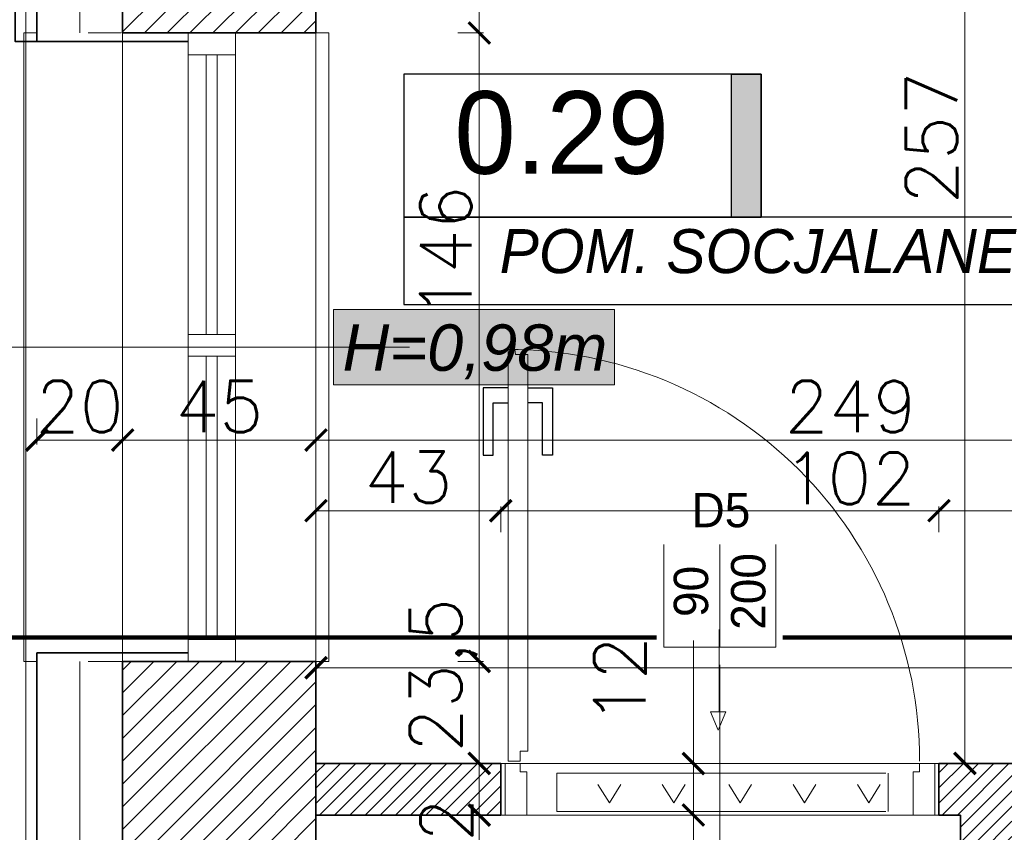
# Model space of a CAD drawing. Header units: millimetres. Extents: x -587 to 358276, y -26688 to 221215.
# Tile 142 of 256: x 8863 to 9092, y 11056 to 11245. Entities that reach past the tile are written whole.
import ezdxf
from ezdxf.lldxf.tags import DXFTag

# ---------------------------------------------------------------- set-up
doc = ezdxf.new("R2010")
doc.units = ezdxf.units.MM
doc.header["$MEASUREMENT"] = 0
for name, color, linetype, lineweight in [('_IS_EKO_kratki transferowe', 160, 'Continuous', 15), ('A_istniejące ściany', 7, 'Continuous', 35), ('A_izolacja', 5, 'Continuous', 9), ('A_l.przerywana', 250, 'ICAD_ISO03W100', 9), ('A_okna wymieniane', 5, 'Continuous', 15), ('A_opisy', 166, 'Continuous', 15), ('A_projektowane sciany', 5, 'Continuous', 35), ('l.przerywana', 104, 'ICAD_ISO03W100', 5), ('l.widokowa', 140, 'Continuous', 15), ('l.wypełnien', 253, 'Continuous', 5), ('Nowe_820-G Rysunki Obrazki_Nr_pióra__1', 7, 'Continuous', 13), ('wymiarowanie', 176, 'Continuous', 9)]:
    doc.layers.add(name, color=color, linetype=linetype, lineweight=lineweight)
for name, color, linetype in [('D-opis', 104, 'Continuous'), ('stolarka', 1, 'Continuous'), ('tabelki opis', 7, 'Continuous')]:
    doc.layers.add(name, color=color, linetype=linetype)
doc.styles.add('ARIALL', font='GOTHIC.TTF', dxfattribs={"height": 40})
doc.styles.add('styl2', font='simplex.shx')
doc.linetypes.add('BATTING', pattern='A,0.00254,-2.54,[134,ltypeshp.shx,S=2.54,R=0,X=-2.54,Y=0],-5.08,[134,ltypeshp.shx,S=2.54,R=180,X=2.54,Y=0],-2.54', length=10.16254)
tags = doc.linetypes.add('DASH', pattern=[15, 10, -5]).pattern_tags.tags
tags[6:7] = [DXFTag(74, 4), DXFTag(75, 0), DXFTag(340, '0'), DXFTag(46, 0.0), DXFTag(50, 0.0), DXFTag(44, 0.0), DXFTag(45, 0.0)]
tags[4:5] = [DXFTag(74, 4), DXFTag(75, 0), DXFTag(340, '0'), DXFTag(46, 0.0), DXFTag(50, 0.0), DXFTag(44, 0.0), DXFTag(45, 0.0)]
tags = doc.linetypes.add('ICAD_ISO03W100', pattern=[30, 12, -18]).pattern_tags.tags
tags[6:7] = [DXFTag(74, 4), DXFTag(75, 0), DXFTag(340, '0'), DXFTag(46, 1.0), DXFTag(50, 0.0), DXFTag(44, 0.0), DXFTag(45, 0.0)]
tags[4:5] = [DXFTag(74, 4), DXFTag(75, 0), DXFTag(340, '0'), DXFTag(46, 1.0), DXFTag(50, 0.0), DXFTag(44, 0.0), DXFTag(45, 0.0)]
doc.dimstyles.new('Skala 1-50', dxfattribs={"dimtxt": 12, "dimasz": 5, "dimexe": 1, "dimexo": 1, "dimgap": 1.5, "dimtad": 1, "dimdec": 1, "dimrnd": 0.5, "dimtxsty": 'styl2', "dimblk": 'ARCHTICK', "dimcen": 5, "dimadec": 0, "dimazin": 0, "dimtfac": 1, "dimtdec": 1, "dimtmove": 1, "dimatfit": 3, "dimldrblk": 'ARCHTICK', "dimfxl": 5, "dimfxlon": 1, "dimlwd": -1, "dimlwe": -1, "dimarcsym": 0})

# ---------------------------------------------------------------- blocks, each defined once
blk = doc.blocks.new('_ArchTick')
at = {"color": 0, "linetype": 'ByBlock', "const_width": 0.15}
blk.add_lwpolyline([(-0.5, -0.5), (0.5, 0.5)], dxfattribs=at)
blk = doc.blocks.new('*D3506')
at = {"layer": 'Defpoints', "color": 0}
for p in [(9235.19, 11094.66), (8932.19, 11073.39), (9235.19, 11056.74)]:
    blk.add_point(p, dxfattribs=at)
at = {"layer": 'wymiarowanie', "color": 0}
for p, q in [((8932.19, 11089.66), (8932.19, 11095.66)), ((8932.19, 11094.66), (9235.19, 11094.66)), ((9235.19, 11089.66), (9235.19, 11095.66))]:
    blk.add_line(p, q, dxfattribs=at)
at = {"layer": 'wymiarowanie', "color": 0, "xscale": 5, "yscale": 5, "zscale": 5, "rotation": 180}
blk.add_blockref('_ArchTick', (8932.19, 11094.66), dxfattribs=at)
at = {"layer": 'wymiarowanie', "color": 0, "xscale": 5, "yscale": 5, "zscale": 5}
blk.add_blockref('_ArchTick', (9235.19, 11094.66), dxfattribs=at)
at = {"layer": 'wymiarowanie', "color": 0, "insert": (9112.43, 11102.46), "char_height": 12, "attachment_point": 5, "style": 'styl2'}
blk.add_mtext('303', dxfattribs=at)
blk = doc.blocks.new('*D3536')
at = {"layer": 'Defpoints', "color": 0}
for p in [(9112.54, 11329.59), (9083.25, 11072.39), (9111.54, 11072.39)]:
    blk.add_point(p, dxfattribs=at)
at = {"layer": 'wymiarowanie', "color": 0}
for p, q in [((9088.25, 11329.59), (9082.25, 11329.59)), ((9083.25, 11329.59), (9083.25, 11072.39)), ((9088.25, 11072.39), (9082.25, 11072.39))]:
    blk.add_line(p, q, dxfattribs=at)
at = {"layer": 'wymiarowanie', "color": 0, "xscale": 5, "yscale": 5, "zscale": 5}
for p, rotation in [((9083.25, 11329.59), 90), ((9083.25, 11072.39), 270)]:
    blk.add_blockref('_ArchTick', p, dxfattribs=dict(at, rotation=rotation))
at = {"layer": 'wymiarowanie', "color": 0, "insert": (9075.45, 11217.93), "char_height": 12, "attachment_point": 5, "rotation": 90, "style": 'styl2'}
blk.add_mtext('257', dxfattribs=at)
blk = doc.blocks.new('*D3600')
at = {"layer": 'Defpoints', "color": 0}
for p in [(8618.8, 11260.37), (8867.19, 11260.37), (8877.19, 11240.37)]:
    blk.add_point(p, dxfattribs=at)
at = {"layer": 'wymiarowanie', "color": 0}
for p, q in [((8618.8, 11260.37), (8618.8, 11291.15)), ((8623.8, 11260.37), (8617.8, 11260.37)), ((8618.8, 11240.37), (8618.8, 11260.37)), ((8623.8, 11240.37), (8617.8, 11240.37))]:
    blk.add_line(p, q, dxfattribs=at)
at = {"layer": 'wymiarowanie', "color": 0, "xscale": 5, "yscale": 5, "zscale": 5}
for p, rotation in [((8618.8, 11260.37), 90), ((8618.8, 11240.37), 270)]:
    blk.add_blockref('_ArchTick', p, dxfattribs=dict(at, rotation=rotation))
at = {"layer": 'wymiarowanie', "color": 0, "insert": (8611, 11280.91), "char_height": 12, "attachment_point": 5, "rotation": 90, "style": 'styl2'}
blk.add_mtext('20', dxfattribs=at)
blk = doc.blocks.new('*D3601')
at = {"layer": 'Defpoints', "color": 0}
for p in [(8618.8, 11098.12), (8873.23, 11098.12), (8872.54, 10690.11)]:
    blk.add_point(p, dxfattribs=at)
at = {"layer": 'wymiarowanie', "color": 0}
for p, q in [((8623.8, 11098.12), (8617.8, 11098.12)), ((8618.8, 10690.11), (8618.8, 11098.12)), ((8623.8, 10690.11), (8617.8, 10690.11))]:
    blk.add_line(p, q, dxfattribs=at)
at = {"layer": 'wymiarowanie', "color": 0, "xscale": 5, "yscale": 5, "zscale": 5}
for p, rotation in [((8618.8, 11098.12), 90), ((8618.8, 10690.11), 270)]:
    blk.add_blockref('_ArchTick', p, dxfattribs=dict(at, rotation=rotation))
at = {"layer": 'wymiarowanie', "color": 0, "insert": (8611, 10894.12), "char_height": 12, "attachment_point": 5, "rotation": 90, "style": 'styl2'}
blk.add_mtext('408', dxfattribs=at)
blk = doc.blocks.new('*D3602')
at = {"layer": 'Defpoints', "color": 0}
for p in [(8618.8, 11240.37), (8872.63, 11240.37), (8873.23, 11098.12)]:
    blk.add_point(p, dxfattribs=at)
at = {"layer": 'wymiarowanie', "color": 0}
for p, q in [((8623.8, 11240.37), (8617.8, 11240.37)), ((8618.8, 11098.12), (8618.8, 11240.37)), ((8623.8, 11098.12), (8617.8, 11098.12))]:
    blk.add_line(p, q, dxfattribs=at)
at = {"layer": 'wymiarowanie', "color": 0, "xscale": 5, "yscale": 5, "zscale": 5}
for p, rotation in [((8618.8, 11240.37), 90), ((8618.8, 11098.12), 270)]:
    blk.add_blockref('_ArchTick', p, dxfattribs=dict(at, rotation=rotation))
at = {"layer": 'wymiarowanie', "color": 0, "insert": (8611.15, 11169.24), "char_height": 12, "attachment_point": 5, "rotation": 90, "style": 'styl2'}
blk.add_mtext('142', dxfattribs=at)
blk = doc.blocks.new('*D3781')
at = {"layer": 'Defpoints', "color": 0}
for p in [(9026.82, 11072.39), (9020.04, 11060.39), (9026.82, 11060.39)]:
    blk.add_point(p, dxfattribs=at)
at = {"layer": 'wymiarowanie', "color": 0}
for p, q in [((9020.04, 11072.39), (9020.04, 11101.02)), ((9025.04, 11072.39), (9019.04, 11072.39)), ((9020.04, 11072.39), (9020.04, 11060.39)), ((9025.04, 11060.39), (9019.04, 11060.39))]:
    blk.add_line(p, q, dxfattribs=at)
at = {"layer": 'wymiarowanie', "color": 0, "xscale": 5, "yscale": 5, "zscale": 5}
for p, rotation in [((9020.04, 11072.39), 90), ((9020.04, 11060.39), 270)]:
    blk.add_blockref('_ArchTick', p, dxfattribs=dict(at, rotation=rotation))
at = {"layer": 'wymiarowanie', "color": 0, "insert": (9002.91, 11091.76), "char_height": 12, "attachment_point": 5, "rotation": 90, "style": 'styl2'}
blk.add_mtext('12', dxfattribs=at)
blk = doc.blocks.new('*D3782')
at = {"layer": 'Defpoints', "color": 0}
for p in [(9039.21, 11060.39), (9020.04, 10952.59), (9039.21, 10952.59)]:
    blk.add_point(p, dxfattribs=at)
at = {"layer": 'wymiarowanie', "color": 0}
for p, q in [((9025.04, 11060.39), (9019.04, 11060.39)), ((9020.04, 11060.39), (9020.04, 10952.59)), ((9025.04, 10952.59), (9019.04, 10952.59))]:
    blk.add_line(p, q, dxfattribs=at)
at = {"layer": 'wymiarowanie', "color": 0, "xscale": 5, "yscale": 5, "zscale": 5}
for p, rotation in [((9020.04, 11060.39), 90), ((9020.04, 10952.59), 270)]:
    blk.add_blockref('_ArchTick', p, dxfattribs=dict(at, rotation=rotation))
at = {"layer": 'wymiarowanie', "color": 0, "insert": (9012.24, 11006.49), "char_height": 12, "attachment_point": 5, "rotation": 90, "style": 'styl2'}
blk.add_mtext('108', dxfattribs=at)
blk = doc.blocks.new('*D3841')
at = {"layer": 'Defpoints', "color": 0}
for p in [(8887.19, 11210.27), (8867.19, 11208.27), (8887.19, 11147.64)]:
    blk.add_point(p, dxfattribs=at)
at = {"layer": 'wymiarowanie', "color": 0}
for p, q in [((8867.19, 11152.64), (8867.19, 11146.64)), ((8887.19, 11152.64), (8887.19, 11146.64)), ((8867.19, 11147.64), (8887.19, 11147.64))]:
    blk.add_line(p, q, dxfattribs=at)
at = {"layer": 'wymiarowanie', "color": 0, "xscale": 5, "yscale": 5, "zscale": 5, "rotation": 180}
blk.add_blockref('_ArchTick', (8867.19, 11147.64), dxfattribs=at)
at = {"layer": 'wymiarowanie', "color": 0, "xscale": 5, "yscale": 5, "zscale": 5}
blk.add_blockref('_ArchTick', (8887.19, 11147.64), dxfattribs=at)
at = {"layer": 'wymiarowanie', "color": 0, "insert": (8877.19, 11155.44), "char_height": 12, "attachment_point": 5, "style": 'styl2'}
blk.add_mtext('20', dxfattribs=at)
blk = doc.blocks.new('*D3842')
at = {"layer": 'Defpoints', "color": 0}
for p in [(8887.19, 11210.27), (8932.19, 11210.27), (8932.19, 11147.64)]:
    blk.add_point(p, dxfattribs=at)
at = {"layer": 'wymiarowanie', "color": 0}
for p, q in [((8887.19, 11152.64), (8887.19, 11146.64)), ((8932.19, 11152.64), (8932.19, 11146.64)), ((8887.19, 11147.64), (8932.19, 11147.64))]:
    blk.add_line(p, q, dxfattribs=at)
at = {"layer": 'wymiarowanie', "color": 0, "xscale": 5, "yscale": 5, "zscale": 5, "rotation": 180}
blk.add_blockref('_ArchTick', (8887.19, 11147.64), dxfattribs=at)
at = {"layer": 'wymiarowanie', "color": 0, "xscale": 5, "yscale": 5, "zscale": 5}
blk.add_blockref('_ArchTick', (8932.19, 11147.64), dxfattribs=at)
at = {"layer": 'wymiarowanie', "color": 0, "insert": (8909.69, 11155.44), "char_height": 12, "attachment_point": 5, "style": 'styl2'}
blk.add_mtext('45', dxfattribs=at)
blk = doc.blocks.new('*D3843')
at = {"layer": 'Defpoints', "color": 0}
for p in [(8932.19, 11210.27), (9181.19, 11165.49), (9181.19, 11147.64)]:
    blk.add_point(p, dxfattribs=at)
at = {"layer": 'wymiarowanie', "color": 0}
for p, q in [((8932.19, 11152.64), (8932.19, 11146.64)), ((9181.19, 11152.64), (9181.19, 11146.64)), ((8932.19, 11147.64), (9181.19, 11147.64))]:
    blk.add_line(p, q, dxfattribs=at)
at = {"layer": 'wymiarowanie', "color": 0, "xscale": 5, "yscale": 5, "zscale": 5, "rotation": 180}
blk.add_blockref('_ArchTick', (8932.19, 11147.64), dxfattribs=at)
at = {"layer": 'wymiarowanie', "color": 0, "xscale": 5, "yscale": 5, "zscale": 5}
blk.add_blockref('_ArchTick', (9181.19, 11147.64), dxfattribs=at)
at = {"layer": 'wymiarowanie', "color": 0, "insert": (9056.69, 11155.44), "char_height": 12, "attachment_point": 5, "style": 'styl2'}
blk.add_mtext('249', dxfattribs=at)
blk = doc.blocks.new('*D3853')
at = {"layer": 'Defpoints', "color": 0}
for p in [(8975.19, 11131.21), (8932.19, 11072.39), (8975.19, 11072.39)]:
    blk.add_point(p, dxfattribs=at)
at = {"layer": 'wymiarowanie', "color": 0}
for p, q in [((8932.19, 11126.21), (8932.19, 11132.21)), ((8932.19, 11131.21), (8975.19, 11131.21)), ((8975.19, 11126.21), (8975.19, 11132.21))]:
    blk.add_line(p, q, dxfattribs=at)
at = {"layer": 'wymiarowanie', "color": 0, "xscale": 5, "yscale": 5, "zscale": 5, "rotation": 180}
blk.add_blockref('_ArchTick', (8932.19, 11131.21), dxfattribs=at)
at = {"layer": 'wymiarowanie', "color": 0, "xscale": 5, "yscale": 5, "zscale": 5}
blk.add_blockref('_ArchTick', (8975.19, 11131.21), dxfattribs=at)
at = {"layer": 'wymiarowanie', "color": 0, "insert": (8953.69, 11139.01), "char_height": 12, "attachment_point": 5, "style": 'styl2'}
blk.add_mtext('43', dxfattribs=at)
blk = doc.blocks.new('*D3854')
at = {"layer": 'Defpoints', "color": 0}
for p in [(9077.19, 11131.21), (8975.19, 11072.39), (9077.19, 11072.39)]:
    blk.add_point(p, dxfattribs=at)
at = {"layer": 'wymiarowanie', "color": 0}
for p, q in [((8975.19, 11126.21), (8975.19, 11132.21)), ((8975.19, 11131.21), (9077.19, 11131.21)), ((9077.19, 11126.21), (9077.19, 11132.21))]:
    blk.add_line(p, q, dxfattribs=at)
at = {"layer": 'wymiarowanie', "color": 0, "xscale": 5, "yscale": 5, "zscale": 5, "rotation": 180}
blk.add_blockref('_ArchTick', (8975.19, 11131.21), dxfattribs=at)
at = {"layer": 'wymiarowanie', "color": 0, "xscale": 5, "yscale": 5, "zscale": 5}
blk.add_blockref('_ArchTick', (9077.19, 11131.21), dxfattribs=at)
at = {"layer": 'wymiarowanie', "color": 0, "insert": (9056.36, 11138.73), "char_height": 12, "attachment_point": 5, "style": 'styl2'}
blk.add_mtext('102', dxfattribs=at)
blk = doc.blocks.new('*D3855')
at = {"layer": 'Defpoints', "color": 0}
for p in [(9235.19, 11131.21), (9077.19, 11072.39), (9235.19, 11072.39)]:
    blk.add_point(p, dxfattribs=at)
at = {"layer": 'wymiarowanie', "color": 0}
for p, q in [((9077.19, 11126.21), (9077.19, 11132.21)), ((9077.19, 11131.21), (9235.19, 11131.21)), ((9235.19, 11126.21), (9235.19, 11132.21))]:
    blk.add_line(p, q, dxfattribs=at)
at = {"layer": 'wymiarowanie', "color": 0, "xscale": 5, "yscale": 5, "zscale": 5, "rotation": 180}
blk.add_blockref('_ArchTick', (9077.19, 11131.21), dxfattribs=at)
at = {"layer": 'wymiarowanie', "color": 0, "xscale": 5, "yscale": 5, "zscale": 5}
blk.add_blockref('_ArchTick', (9235.19, 11131.21), dxfattribs=at)
at = {"layer": 'wymiarowanie', "color": 0, "insert": (9156.19, 11139.01), "char_height": 12, "attachment_point": 5, "style": 'styl2'}
blk.add_mtext('158', dxfattribs=at)
blk = doc.blocks.new('*D4012')
at = {"layer": 'Defpoints', "color": 0}
for p in [(8932.19, 11329.59), (8932.19, 11242.37), (8970.2, 11242.37)]:
    blk.add_point(p, dxfattribs=at)
at = {"layer": 'wymiarowanie', "color": 0}
for p, q in [((8965.2, 11329.59), (8971.2, 11329.59)), ((8970.2, 11329.59), (8970.2, 11242.37)), ((8965.2, 11242.37), (8971.2, 11242.37))]:
    blk.add_line(p, q, dxfattribs=at)
at = {"layer": 'wymiarowanie', "color": 0, "xscale": 5, "yscale": 5, "zscale": 5}
for p, rotation in [((8970.2, 11329.59), 90), ((8970.2, 11242.37), 270)]:
    blk.add_blockref('_ArchTick', p, dxfattribs=dict(at, rotation=rotation))
at = {"layer": 'wymiarowanie', "color": 0, "insert": (8962.4, 11285.98), "char_height": 12, "attachment_point": 5, "rotation": 90, "style": 'styl2'}
blk.add_mtext('87', dxfattribs=at)
blk = doc.blocks.new('*D4013')
at = {"layer": 'Defpoints', "color": 0}
for p in [(8932.19, 11242.37), (8932.19, 11096.12), (8970.2, 11096.12)]:
    blk.add_point(p, dxfattribs=at)
at = {"layer": 'wymiarowanie', "color": 0}
for p, q in [((8965.2, 11242.37), (8971.2, 11242.37)), ((8970.2, 11242.37), (8970.2, 11096.12)), ((8965.2, 11096.12), (8971.2, 11096.12))]:
    blk.add_line(p, q, dxfattribs=at)
at = {"layer": 'wymiarowanie', "color": 0, "xscale": 5, "yscale": 5, "zscale": 5}
for p, rotation in [((8970.2, 11242.37), 90), ((8970.2, 11096.12), 270)]:
    blk.add_blockref('_ArchTick', p, dxfattribs=dict(at, rotation=rotation))
at = {"layer": 'wymiarowanie', "color": 0, "insert": (8962.4, 11191.45), "char_height": 12, "attachment_point": 5, "rotation": 90, "style": 'styl2'}
blk.add_mtext('146', dxfattribs=at)
blk = doc.blocks.new('*D4014')
at = {"layer": 'Defpoints', "color": 0}
for p in [(8932.19, 11096.12), (8953.69, 11072.39), (8970.2, 11072.39)]:
    blk.add_point(p, dxfattribs=at)
at = {"layer": 'wymiarowanie', "color": 0}
for p, q in [((8965.2, 11096.12), (8971.2, 11096.12)), ((8970.2, 11096.12), (8970.2, 11072.39)), ((8965.2, 11072.39), (8971.2, 11072.39))]:
    blk.add_line(p, q, dxfattribs=at)
at = {"layer": 'wymiarowanie', "color": 0, "xscale": 5, "yscale": 5, "zscale": 5}
for p, rotation in [((8970.2, 11096.12), 90), ((8970.2, 11072.39), 270)]:
    blk.add_blockref('_ArchTick', p, dxfattribs=dict(at, rotation=rotation))
at = {"layer": 'wymiarowanie', "color": 0, "insert": (8961.85, 11092.95), "char_height": 12, "attachment_point": 5, "rotation": 90, "style": 'styl2'}
blk.add_mtext('23,5', dxfattribs=at)
blk = doc.blocks.new('*D4015')
at = {"layer": 'Defpoints', "color": 0}
for p in [(8953.69, 11072.39), (8948.63, 11060.39), (8970.2, 11060.39)]:
    blk.add_point(p, dxfattribs=at)
at = {"layer": 'wymiarowanie', "color": 0}
for p, q in [((8965.2, 11072.39), (8971.2, 11072.39)), ((8970.2, 11072.39), (8970.2, 11060.39)), ((8965.2, 11060.39), (8971.2, 11060.39))]:
    blk.add_line(p, q, dxfattribs=at)
at = {"layer": 'wymiarowanie', "color": 0, "xscale": 5, "yscale": 5, "zscale": 5}
for p, rotation in [((8970.2, 11072.39), 90), ((8970.2, 11060.39), 270)]:
    blk.add_blockref('_ArchTick', p, dxfattribs=dict(at, rotation=rotation))
at = {"layer": 'wymiarowanie', "color": 0, "insert": (8962.55, 11054.11), "char_height": 12, "attachment_point": 5, "rotation": 90, "style": 'styl2'}
blk.add_mtext('12', dxfattribs=at)
blk = doc.blocks.new('*D4016')
at = {"layer": 'Defpoints', "color": 0}
for p in [(8948.63, 11060.39), (8949.01, 10952.59), (8970.2, 10952.59)]:
    blk.add_point(p, dxfattribs=at)
at = {"layer": 'wymiarowanie', "color": 0}
for p, q in [((8965.2, 11060.39), (8971.2, 11060.39)), ((8970.2, 11060.39), (8970.2, 10952.59)), ((8965.2, 10952.59), (8971.2, 10952.59))]:
    blk.add_line(p, q, dxfattribs=at)
at = {"layer": 'wymiarowanie', "color": 0, "xscale": 5, "yscale": 5, "zscale": 5}
for p, rotation in [((8970.2, 11060.39), 90), ((8970.2, 10952.59), 270)]:
    blk.add_blockref('_ArchTick', p, dxfattribs=dict(at, rotation=rotation))
at = {"layer": 'wymiarowanie', "color": 0, "insert": (8962.4, 11006.49), "char_height": 12, "attachment_point": 5, "rotation": 90, "style": 'styl2'}
blk.add_mtext('108', dxfattribs=at)
blk = doc.blocks.new('kratki nawiewne')
at = {"layer": '_IS_EKO_kratki transferowe', "color": 252}
for p, q in [((9281.01, 11206.53), (9281.01, 11197.62)), ((9281.01, 11206.53), (9281.01, 11197.62)), ((9358.09, 11206.51), (9281.51, 11206.51)), ((9358.09, 11197.61), (9358.09, 11206.51)), ((9281.51, 11197.61), (9358.09, 11197.61)), ((9281.51, 11197.61), (9358.09, 11197.61)), ((9318.82, 11183.33), (9320.6, 11187.6)), ((9318.82, 11183.33), (9320.6, 11187.6)), ((9322.38, 11183.33), (9320.6, 11187.6)), ((9322.38, 11183.33), (9320.6, 11187.6)), ((9318.82, 11183.33), (9322.38, 11183.33)), ((9318.82, 11183.33), (9322.38, 11183.33)), ((9320.35, 11175.71), (9320.35, 11183.33)), ((9320.35, 11164.15), (9320.35, 11183.33))]:
    blk.add_line(p, q, dxfattribs=at)
at = {"layer": '_IS_EKO_kratki transferowe', "color": 252, "lineweight": 15}
for p, q in [((9285.5, 11204.53), (9282.84, 11200.22)), ((9285.5, 11204.53), (9282.84, 11200.22)), ((9285.5, 11204.53), (9288.16, 11200.22)), ((9285.5, 11204.53), (9288.16, 11200.22)), ((9300.47, 11204.53), (9297.81, 11200.22)), ((9300.47, 11204.53), (9297.81, 11200.22)), ((9300.47, 11204.53), (9303.13, 11200.22)), ((9300.47, 11204.53), (9303.13, 11200.22)), ((9315.44, 11204.53), (9312.78, 11200.22)), ((9315.44, 11204.53), (9312.78, 11200.22)), ((9315.44, 11204.53), (9318.11, 11200.22)), ((9315.44, 11204.53), (9318.11, 11200.22)), ((9330.91, 11204.51), (9328.25, 11200.2)), ((9330.91, 11204.51), (9328.25, 11200.2)), ((9330.91, 11204.51), (9333.57, 11200.2)), ((9330.91, 11204.51), (9333.57, 11200.2)), ((9345.89, 11204.51), (9343.22, 11200.2)), ((9345.89, 11204.51), (9343.22, 11200.2)), ((9345.89, 11204.51), (9348.55, 11200.2)), ((9345.89, 11204.51), (9348.55, 11200.2))]:
    blk.add_line(p, q, dxfattribs=at)

msp = doc.modelspace()

# ---------------------------------------------------------------- hatches: boundary and pattern name
at = {"layer": 'A_opisy', "ltscale": 0.3, "true_color": 0xffffff}
msp.add_hatch(color=7, dxfattribs=at).paths.add_polyline_path([(8936.24, 11178.01), (9001.7, 11178.01), (9001.7, 11160.48), (8936.24, 11160.48)])
msp.add_hatch(color=7, dxfattribs=at).paths.add_polyline_path([(8936.24, 11178.01), (9001.7, 11178.01), (9001.7, 11160.48), (8936.24, 11160.48)])
msp.add_hatch(color=7, dxfattribs=at).paths.add_polyline_path([(8936.24, 11178.01), (9001.7, 11178.01), (9001.7, 11160.48), (8936.24, 11160.48)])
msp.add_hatch(color=7, dxfattribs=at).paths.add_polyline_path([(8936.24, 11178.01), (9001.7, 11178.01), (9001.7, 11160.48), (8936.24, 11160.48)])
at = {"layer": 'l.wypełnien'}
h = msp.add_hatch(dxfattribs=at)
h.set_pattern_fill('ANSI31', color=256, scale=30, style=0)
h.set_pattern_definition([(45, (0, 6.0705), (-2.6516504, 2.6516504), [])])
edge = h.paths.add_edge_path()
edge.add_line((8932.19, 10926.77), (8932.19, 10984.74))
edge.add_line((8932.19, 10984.74), (8932.19, 11029.24))
edge.add_line((8932.19, 11029.24), (8932.19, 11092.62))
edge.add_line((8932.19, 11092.62), (8932.19, 11096.12))
edge.add_line((8932.19, 11096.12), (8887.19, 11096.12))
edge.add_line((8887.19, 11096.12), (8887.19, 10926.77))
edge.add_line((8887.19, 10926.77), (8932.19, 10926.77))
h.paths.add_polyline_path([(9644.52, 11101.7), (9645.19, 11101.7), (9645.19, 11328.39), (9879.19, 11328.39), (9879.19, 11240.39), (9924.19, 11240.39), (9924.19, 11374.77), (9592.09, 11374.77), (9506.19, 11374.77), (9506.19, 11329.59), (9604.19, 11329.59), (9604.19, 11101.7)])
h.paths.add_polyline_path([(8887.19, 10692.11), (8932.19, 10692.11), (8932.19, 10800.59), (9246.19, 10800.59), (9246.19, 10839.59), (9259.19, 10839.59), (9259.19, 10913.09), (9235.19, 10913.09), (9235.19, 10839.59), (8932.19, 10839.59), (8932.19, 10926.77), (8887.19, 10926.77)])
h.paths.add_polyline_path([(8975.77, 11329.59), (9235.19, 11329.59), (9259.19, 11329.59), (9360.94, 11329.59), (9360.94, 11374.77), (8975.77, 11374.77)])
h.paths.add_polyline_path([(8887.19, 11374.77), (8887.19, 11242.37), (8907.93, 11242.37), (8932.19, 11242.37), (8932.19, 11329.59), (8975.77, 11329.59), (8975.77, 11374.77)])
h.paths.add_polyline_path([(9604.19, 11101.7), (9644.52, 11101.7), (9644.52, 11096.13), (9645.19, 11096.13), (9645.19, 11011.5), (9612.19, 11011.5), (9612.19, 11024.5), (9604.19, 11024.5)])
h.paths.add_polyline_path([(9924.19, 11101.7), (9924.19, 11164.96), (9879.19, 11164.96), (9879.19, 11101.7)])
h.paths.add_polyline_path([(9246.19, 10839.59), (9246.19, 10800.59), (9266.19, 10800.59), (9266.19, 10839.59)])
h.paths.add_polyline_path([(9879.19, 11084.56), (9924.19, 11084.66), (9924.19, 11101.7), (9879.19, 11101.7)])
h.paths.add_polyline_path([(9259.19, 10913.09), (9259.19, 10933.09), (9250.18, 10933.09), (9235.19, 10933.09), (9235.19, 10913.09)])
h.paths.add_polyline_path([(9235.19, 11078.39), (9235.19, 11058.39), (9259.19, 11058.39), (9259.19, 11078.39)])
h.paths.add_polyline_path([(9235.19, 11035.09), (9250.18, 11035.09), (9259.19, 11035.09), (9259.19, 11041.22), (9259.19, 11055.09), (9235.19, 11055.09)])
h.paths.add_polyline_path([(9235.19, 11329.59), (9235.19, 11309.59), (9259.19, 11309.59), (9259.19, 11329.59)])
h.paths.add_polyline_path([(9235.19, 11192.99), (9259.19, 11192.99), (9259.19, 11192.99), (9259.19, 11197.59), (9259.19, 11205.59), (9259.19, 11205.59), (9235.19, 11205.59), (9235.19, 11197.59)])
h.paths.add_polyline_path([(9235.19, 11180.39), (9247.19, 11180.39), (9259.19, 11180.39), (9259.19, 11180.39), (9259.19, 11192.99), (9259.19, 11192.99), (9235.19, 11192.99), (9235.19, 11180.39)])
h.paths.add_polyline_path([(9259.19, 11055.09), (9259.19, 11057.99), (9259.19, 11058.39), (9235.19, 11058.39), (9235.19, 11055.09), (9259.19, 11055.09)])
h = msp.add_hatch(dxfattribs=at)
h.set_pattern_fill('ANSI31', color=5, scale=20, style=0)
h.set_pattern_definition([(45, (0, 6.0705), (-1.76776695, 1.76776695), [])])
h.paths.add_polyline_path([(9094.19, 10839.59), (9094.19, 11060.39), (9235.19, 11060.39), (9235.19, 11072.39), (9077.19, 11072.39), (9077.19, 11060.39), (9082.19, 11060.39), (9082.19, 10952.59), (9077.19, 10952.59), (9077.19, 10944.59), (9082.19, 10944.59), (9082.19, 10839.59), (9094.19, 10839.59)])
h.paths.add_polyline_path([(9384.19, 10964.59), (9451.64, 10964.59), (9451.64, 10972.59), (9392.19, 10972.59), (9392.19, 11087.59), (9604.19, 11087.59), (9604.19, 11095.59), (9392.19, 11095.59), (9392.19, 11100.59), (9384.19, 11100.59)])
h.paths.add_polyline_path([(9612.19, 11011.5), (9645.19, 11011.5), (9645.19, 10996.39), (9645.19, 10984.39), (9645.19, 10957.39), (9604.19, 10957.39), (9604.19, 10964.59), (9543.64, 10964.59), (9543.64, 10972.59), (9604.19, 10972.59), (9604.19, 11024.5), (9612.19, 11024.5)])
h.paths.add_polyline_path([(8932.19, 11060.39), (8975.19, 11060.39), (8975.19, 11072.39), (8932.19, 11072.39)])
h.paths.add_polyline_path([(8932.19, 10944.59), (8985.19, 10944.59), (8985.19, 10952.59), (8932.19, 10952.59)])
at = {"layer": 'tabelki opis'}
msp.add_hatch(color=252, dxfattribs=at).paths.add_polyline_path([(9035.83, 11199.48), (9035.83, 11232.75), (9028.87, 11232.75), (9028.87, 11199.48)])

# ---------------------------------------------------------------- linework, layer by layer
at = {"color": 1}
msp.add_lwpolyline([(8896.61, 11101.7), (8796.61, 11101.7)], dxfattribs=at)
at = {"color": 5, "lineweight": 9}
for points in [[(8981.24, 11070.41), (8979.72, 11070.41), (8979.72, 11072.39), (8976.19, 11072.39), (8976.19, 11060.39), (8981.24, 11060.39), (8981.24, 11070.41)], [(9071.19, 11070.41), (9072.7, 11070.41), (9072.7, 11072.39), (9076.24, 11072.39), (9076.24, 11060.39), (9071.19, 11060.39), (9071.19, 11070.41)]]:
    msp.add_lwpolyline(points, dxfattribs=at)
at = {"layer": 'A_istniejące ściany', "color": 7}
for points in [[(8887.19, 11374.77), (8887.19, 11242.37)], [(8932.19, 11329.59), (8932.19, 11242.37)], [(8887.19, 11242.37), (8907.93, 11242.37), (8932.19, 11242.37)], [(8913.43, 11242.37), (8932.19, 11242.37)], [(8932.19, 11096.12), (8887.19, 11096.12)], [(8887.19, 11096.12), (8887.19, 10692.11)], [(8913.43, 11096.12), (8932.19, 11096.12)], [(8932.19, 10839.59), (8932.19, 11096.12)]]:
    msp.add_lwpolyline(points, dxfattribs=at)
at = {"layer": 'A_istniejące ściany', "color": 5}
msp.add_lwpolyline([(9082.19, 10952.59), (9082.19, 11060.39)], dxfattribs=at)
at = {"layer": 'A_izolacja', "lineweight": 35}
for p, q in [((8902.43, 11240.37), (8867.19, 11240.37)), ((8902.43, 11098.12), (8867.19, 11098.12))]:
    msp.add_line(p, q, dxfattribs=at)
for points in [[(9510.08, 11394.77), (8867.19, 11394.77), (8867.19, 11240.37)], [(8867.19, 11260.37), (8865.19, 11260.37), (8862.19, 11260.37), (8862.19, 11240.37), (8867.19, 11240.37)], [(8867.19, 11098.12), (8867.19, 10690.11)]]:
    msp.add_lwpolyline(points, dxfattribs=at)
at = {"layer": 'A_izolacja', "linetype": 'BATTING'}
for points in [[(9924.19, 11384.77), (8877.19, 11384.77), (8877.19, 11242.37)], [(8877.19, 11096.12), (8877.19, 10690.11)]]:
    msp.add_lwpolyline(points, dxfattribs=at)
at = {"layer": 'A_izolacja'}
msp.add_lwpolyline([(8879.2, 11242.37), (8886.82, 11242.37)], dxfattribs=at)
at = {"layer": 'A_l.przerywana', "color": 7, "lineweight": 13, "ltscale": 0.3}
for points in [[(8887.19, 11092.62), (8887.19, 11245.87)], [(8932.19, 11245.87), (8932.19, 11092.62)]]:
    msp.add_lwpolyline(points, dxfattribs=at)
at = {"layer": 'A_l.przerywana', "color": 5, "ltscale": 0.3}
for points in [[(8975.19, 11072.39), (8975.19, 11060.39)], [(9077.19, 11060.39), (9077.19, 11072.39)]]:
    msp.add_lwpolyline(points, dxfattribs=at)
at = {"layer": 'A_okna wymieniane', "linetype": 'Continuous', "lineweight": 15}
for points in [[(8902.43, 11242.37), (8902.43, 11237.29)], [(8913.43, 11237.29), (8913.43, 11242.37)], [(8902.43, 11237.29), (8913.43, 11237.29)], [(8906.66, 11237.29), (8906.66, 11172.21)], [(8909.2, 11237.29), (8906.66, 11237.29)], [(8909.2, 11172.21), (8909.2, 11237.29)], [(8902.43, 11172.21), (8902.43, 11167.13)], [(8913.43, 11172.21), (8902.43, 11172.21)], [(8906.66, 11172.21), (8909.2, 11172.21)], [(8913.43, 11167.13), (8913.43, 11172.21)], [(8902.43, 11167.13), (8913.43, 11167.13)], [(8906.66, 11167.13), (8906.66, 11101.2)], [(8909.2, 11167.13), (8906.66, 11167.13)], [(8909.2, 11101.2), (8909.2, 11167.13)], [(8902.43, 11101.2), (8902.43, 11096.12)], [(8913.43, 11101.2), (8902.43, 11101.2)], [(8906.66, 11101.2), (8909.2, 11101.2)], [(8913.43, 11096.12), (8913.43, 11101.2)], [(8902.43, 11096.12), (8913.43, 11096.12)]]:
    msp.add_lwpolyline(points, dxfattribs=at)
at = {"layer": 'A_okna wymieniane'}
msp.add_lwpolyline([(8913.43, 11242.37), (8907.93, 11242.37), (8902.43, 11242.37)], dxfattribs=at)
at = {"layer": 'A_okna wymieniane', "linetype": 'Continuous', "lineweight": 13}
for points in [[(8902.43, 11172.21), (8902.43, 11240.79)], [(8913.43, 11240.79), (8913.43, 11172.21)], [(8902.43, 11097.7), (8902.43, 11167.13)], [(8913.43, 11167.13), (8913.43, 11097.7)]]:
    msp.add_lwpolyline(points, dxfattribs=at)
at = {"layer": 'A_opisy'}
for p, q in [((8820.45, 11169.24), (8953.92, 11169.24)), ((9026.19, 11044.42), (9026.19, 11099.42))]:
    msp.add_line(p, q, dxfattribs=at)
at = {"layer": 'A_opisy', "ltscale": 0.3}
msp.add_lwpolyline([(8936.24, 11178.01), (9001.7, 11178.01), (9001.7, 11160.48), (8936.24, 11160.48)], close=True, dxfattribs=at)
msp.add_lwpolyline([(8936.24, 11178.01), (9001.7, 11178.01), (9001.7, 11160.48), (8936.24, 11160.48)], close=True, dxfattribs=at)
msp.add_lwpolyline([(8936.24, 11178.01), (9001.7, 11178.01), (9001.7, 11160.48), (8936.24, 11160.48)], close=True, dxfattribs=at)
msp.add_lwpolyline([(8936.24, 11178.01), (9001.7, 11178.01), (9001.7, 11160.48), (8936.24, 11160.48)], close=True, dxfattribs=at)
at = {"layer": 'A_projektowane sciany', "color": 5}
for p, q in [((8932.19, 11072.39), (8975.19, 11072.39)), ((8975.19, 11072.39), (8975.19, 11060.39)), ((9235.19, 11072.39), (9077.19, 11072.39)), ((9077.19, 11072.39), (9077.19, 11060.39)), ((8932.19, 11060.39), (8975.19, 11060.39)), ((9077.19, 11060.39), (9082.19, 11060.39))]:
    msp.add_line(p, q, dxfattribs=at)
at = {"layer": 'D-opis', "color": 1, "linetype": 'DASH', "lineweight": 0, "ltscale": 2.5, "const_width": 1}
msp.add_lwpolyline([(10251.78, 11101.7), (8796.61, 11101.7)], dxfattribs=at)
at = {"layer": 'l.przerywana', "color": 5, "ltscale": 0.3}
for points in [[(9077.19, 11072.39), (8975.19, 11072.39)], [(9077.19, 11060.39), (8975.19, 11060.39)]]:
    msp.add_lwpolyline(points, dxfattribs=at)
at = {"layer": 'l.widokowa', "color": 7}
for points in [[(8867.19, 11242.37), (8864.19, 11242.37), (8864.19, 11096.12), (8867.19, 11096.12)], [(8932.19, 11242.37), (8935.19, 11242.37), (8935.19, 11096.12), (8932.19, 11096.12)]]:
    msp.add_lwpolyline(points, dxfattribs=at)
at = {"layer": 'Nowe_820-G Rysunki Obrazki_Nr_pióra__1', "color": 7, "linetype": 'Continuous', "lineweight": 13}
msp.add_lwpolyline([(8879.2, 11096.12), (8894.44, 11096.12)], dxfattribs=at)
at = {"layer": 'stolarka', "color": 5, "lineweight": 9}
msp.add_lwpolyline([(8979.72, 11072.96), (8976.94, 11072.96), (8976.94, 11168.73), (8978.44, 11168.72), (8978.62, 11167.57), (8981.46, 11167.57), (8981.46, 11075.26), (8979.72, 11075.26), (8979.72, 11072.96)], dxfattribs=at)
at = {"layer": 'stolarka', "color": 5}
for points in [[(8976.94, 11159.82), (8971.13, 11159.82), (8971.13, 11144.15), (8973.45, 11144.15), (8973.45, 11156.33), (8976.94, 11156.33)], [(8981.46, 11159.82), (8987.26, 11159.82), (8987.26, 11144.15), (8984.94, 11144.15), (8984.94, 11156.33), (8981.46, 11156.33)]]:
    msp.add_lwpolyline(points, dxfattribs=at)
at = {"layer": 'stolarka', "color": 5, "linetype": 'ICAD_ISO03W100', "lineweight": 13, "ltscale": 0.3}
msp.add_arc((8976.93, 11072.96), 95.77, 0.0003, 90.0531, dxfattribs=at)
at = {"layer": 'tabelki opis', "color": 7}
for points in [[(9035.83, 11232.75), (8952.67, 11232.75), (8952.67, 11199.48), (9035.83, 11199.48), (9035.83, 11232.75)], [(8952.67, 11179.21), (9117.4, 11179.21), (9117.4, 11199.48), (8952.67, 11199.48), (8952.67, 11179.21)]]:
    msp.add_lwpolyline(points, dxfattribs=at)
at = {"layer": 'tabelki opis'}
msp.add_lwpolyline([(9035.83, 11199.48), (9028.87, 11199.48), (9028.87, 11232.75), (9035.83, 11232.75)], close=True, dxfattribs=at)

# ---------------------------------------------------------------- texts
at = {"layer": 'A_opisy', "ltscale": 0.3, "insert": (8938.36, 11174.55), "char_height": 10.8, "width": 109.7533, "attachment_point": 1, "style": 'ARIALL'}
msp.add_mtext('{\\fArial|b0|i1|c238|p34;H=0,98m}', dxfattribs=at)
at = {"layer": 'tabelki opis', "color": 7, "attachment_point": 1}
for s, insert, char_height, width in [('{\\fCentury Gothic|b0|i0|c238|p34;0.29}', (8964.4, 11228.8), 19.2, 56.7), ('\\pxqc;{\\fCentury Gothic|b0|i1|c238|p34;POM. SOCJALANE}', (8952.67, 11196.72), 10.24, 164.736)]:
    msp.add_mtext(s, dxfattribs=dict(at, insert=insert, char_height=char_height, width=width))

# ---------------------------------------------------------------- dimensions: what is measured, and where the dimension line sits
at = {"layer": 'wymiarowanie'}
for base, p1, p2, picture, middle in [((8970.2, 11242.37), (8932.19, 11329.59), (8932.19, 11242.37), '*D4012', (8962.4, 11285.98)), ((8618.8028, 11240.3667), (8873.2284, 11098.1201), (8872.6313, 11240.3667), '*D3602', (8611.1519, 11169.2434)), ((8618.8, 11098.12), (8872.54, 10690.11), (8873.23, 11098.12), '*D3601', (8611, 10894.12)), ((8970.2, 10952.59), (8948.63, 11060.39), (8949.01, 10952.59), '*D4016', (8962.4, 11006.49)), ((9020.04, 10952.59), (9039.21, 11060.39), (9039.21, 10952.59), '*D3782', (9012.24, 11006.49))]:
    dim = msp.add_linear_dim(base=base, p1=p1, p2=p2, angle=90, dimstyle='Skala 1-50', dxfattribs=at)
    dim.commit()
    dim.dimension.update_dxf_attribs({"geometry": picture, "text_midpoint": middle})
for base, p1, p2, picture, middle in [((9083.25, 11072.39), (9112.54, 11329.59), (9111.54, 11072.39), '*D3536', (9083.25, 11217.93)), ((8618.8, 11260.37), (8877.19, 11240.37), (8867.19, 11260.37), '*D3600', (8618.8, 11280.91)), ((8970.199, 11096.1201), (8932.1855, 11242.3667), (8932.1855, 11096.1201), '*D4013', (8970.199, 11191.4517)), ((8970.2, 11072.39), (8932.19, 11096.12), (8953.69, 11072.39), '*D4014', (8970.2, 11092.95)), ((8970.2, 11060.39), (8953.69, 11072.39), (8948.63, 11060.39), '*D4015', (8970.2, 11054.11))]:
    dim = msp.add_linear_dim(base=base, p1=p1, p2=p2, angle=90, dimstyle='Skala 1-50', dxfattribs=at)
    dim.commit()
    dim.dimension.update_dxf_attribs({"geometry": picture, "text_midpoint": middle, "dimtype": 160})
for base, p1, p2, picture, middle in [((8887.19, 11147.64), (8867.19, 11208.27), (8887.19, 11210.27), '*D3841', (8877.19, 11147.64)), ((9235.19, 11094.66), (8932.19, 11073.39), (9235.19, 11056.74), '*D3506', (9112.43, 11094.66))]:
    dim = msp.add_linear_dim(base=base, p1=p1, p2=p2, dimstyle='Skala 1-50', dxfattribs=at)
    dim.commit()
    dim.dimension.update_dxf_attribs({"geometry": picture, "text_midpoint": middle, "dimtype": 160})
for base, p1, p2, picture, middle in [((8932.19, 11147.64), (8887.19, 11210.27), (8932.19, 11210.27), '*D3842', (8909.69, 11155.44)), ((9181.19, 11147.64), (8932.19, 11210.27), (9181.19, 11165.49), '*D3843', (9056.69, 11155.44)), ((8975.19, 11131.21), (8932.19, 11072.39), (8975.19, 11072.39), '*D3853', (8953.69, 11139.01)), ((9235.19, 11131.21), (9077.19, 11072.39), (9235.19, 11072.39), '*D3855', (9156.19, 11139.01))]:
    dim = msp.add_linear_dim(base=base, p1=p1, p2=p2, dimstyle='Skala 1-50', dxfattribs=at)
    dim.commit()
    dim.dimension.update_dxf_attribs({"geometry": picture, "text_midpoint": middle})

# ---------------------------------------------------------------- next in the draw order: texts
at = {"layer": 'A_opisy', "ltscale": 0.3, "insert": (9026.19, 11112.42), "char_height": 8, "width": 26, "attachment_point": 5, "rotation": 90, "bg_fill": 2}
msp.add_mtext('\\pxqc;{\\fCentury Gothic|b0|i0|c238|p0;90\\P200}', dxfattribs=at)

# ---------------------------------------------------------------- next in the draw order: linework, layer by layer
at = {"layer": 'A_opisy', "lineweight": 30, "ltscale": 0.3}
msp.add_lwpolyline([(9013.19, 11138.42), (9039.19, 11138.42), (9039.19, 11125.42), (9013.19, 11125.42)], close=True, dxfattribs=at)
at = {"layer": 'A_opisy', "ltscale": 0.3}
for points in [[(9026.19, 11125.42), (9026.19, 11099.42), (9013.19, 11099.42), (9013.19, 11125.42)], [(9039.19, 11125.42), (9039.19, 11099.42), (9026.19, 11099.42), (9026.19, 11125.42)]]:
    msp.add_lwpolyline(points, close=True, dxfattribs=at)

# ---------------------------------------------------------------- next in the draw order: block references
at = {"layer": 'wymiarowanie', "rotation": 180}
msp.add_blockref('kratki nawiewne', (18346.37, 22267.73), dxfattribs=at)

# ---------------------------------------------------------------- next in the draw order: dimensions: what is measured, and where the dimension line sits
at = {"layer": 'wymiarowanie'}
dim = msp.add_linear_dim(base=(9020.04, 11060.39), p1=(9026.82, 11072.39), p2=(9026.82, 11060.39), angle=90, dimstyle='Skala 1-50', dxfattribs=at)
dim.commit()
dim.dimension.update_dxf_attribs({"geometry": '*D3781', "text_midpoint": (9015.3, 11091.76), "dimtype": 160})

# ---------------------------------------------------------------- next in the draw order: texts
at = {"layer": 'A_opisy', "ltscale": 0.3, "insert": (9026.44, 11131.3), "char_height": 8, "width": 26, "attachment_point": 5, "bg_fill": 2}
msp.add_mtext('\\pxqc;{\\fCentury Gothic|b0|i0|c238|p0;D5}', dxfattribs=at)

# ---------------------------------------------------------------- next in the draw order: linework, layer by layer
at = {"layer": 'l.widokowa', "color": 5}
msp.add_lwpolyline([(9946.69, 11397.27), (8864.69, 11397.27), (8864.69, 9723.15), (11904.83, 9723.15), (11904.83, 11403.07), (11103.75, 11403.07), (11103.75, 10862.39)], dxfattribs=at)

# ---------------------------------------------------------------- next in the draw order: dimensions: what is measured, and where the dimension line sits
at = {"layer": 'wymiarowanie'}
dim = msp.add_linear_dim(base=(9077.19, 11131.21), p1=(8975.19, 11072.39), p2=(9077.19, 11072.39), dimstyle='Skala 1-50', dxfattribs=at)
dim.commit()
dim.dimension.update_dxf_attribs({"geometry": '*D3854', "text_midpoint": (9056.36, 11130.92), "dimtype": 160})

doc.saveas('drawing.dxf')
